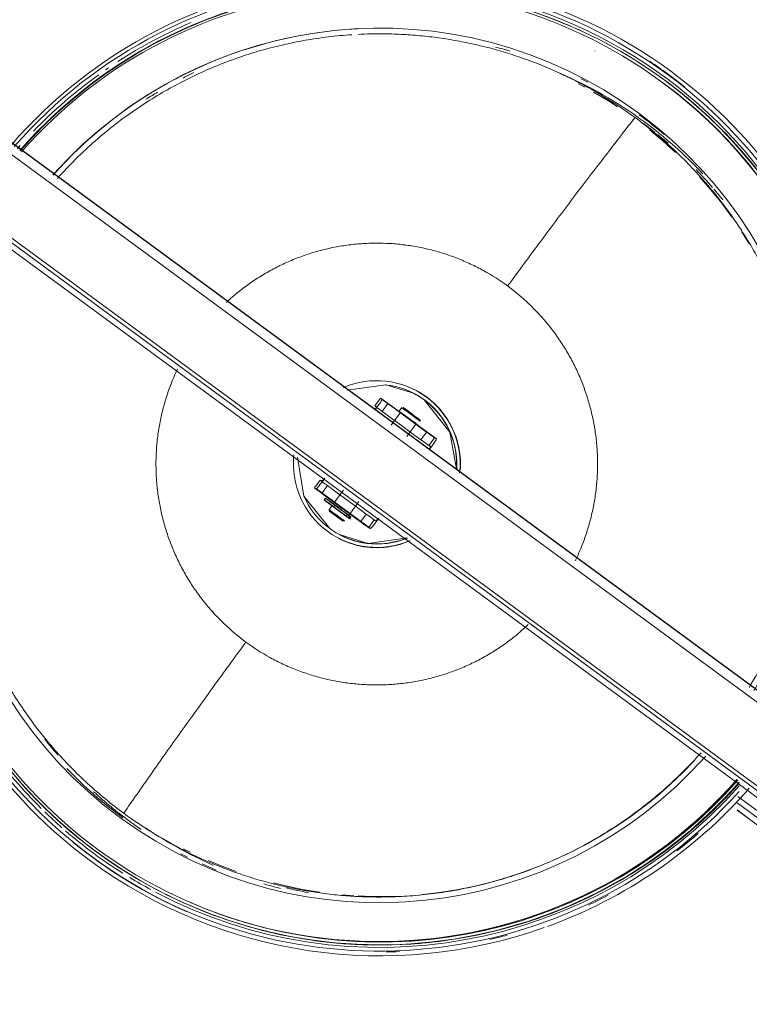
# Model space of a CAD drawing. Header units: metres. Extents: x 135583 to 135939, y 457896 to 458258.
# Tile 146 of 256: x 135756.872 to 135757.252, y 457915.515 to 457916.028. Entities that reach past the tile are written whole.
import ezdxf

# ---------------------------------------------------------------- set-up
doc = ezdxf.new("R2010")
doc.units = ezdxf.units.M
doc.layers.add('NIEUWE INSTALLATIE', color=250, linetype='Continuous', lineweight=0)

msp = doc.modelspace()

# ---------------------------------------------------------------- linework, layer by layer
at = {"layer": 'NIEUWE INSTALLATIE'}
for p, q in [((135757.17452, 457916.01709), (135757.17426, 457916.01723)), ((135757.17452, 457916.01709), (135757.1743, 457916.01721)), ((135757.17465, 457916.01703), (135757.17452, 457916.01709)), ((135757.17174, 457916.01155), (135757.17168, 457916.01158)), ((135757.16793, 457915.99529), (135757.16452, 457915.99705)), ((135757.16655, 457915.99263), (135757.16314, 457915.99438)), ((135757.31654, 457915.63444), (135756.86251, 457915.96809)), ((135757.31616, 457915.63453), (135756.86254, 457915.96787)), ((135757.31311, 457915.63053), (135756.86361, 457915.96084)), ((135756.83644, 457915.93121), (135757.28951, 457915.59827)), ((135756.84064, 457915.93185), (135757.29129, 457915.60069)), ((135756.84338, 457915.93227), (135757.29239, 457915.60232)), ((135757.24802, 457915.9176), (135757.2518, 457915.91153)), ((135757.06008, 457915.83082), (135757.05712, 457915.82679)), ((135757.06104, 457915.83032), (135757.06008, 457915.83082)), ((135757.06392, 457915.82796), (135757.06096, 457915.82393)), ((135757.08922, 457915.80961), (135757.06104, 457915.83032)), ((135757.08404, 457915.81316), (135757.06392, 457915.82796)), ((135757.07045, 457915.82326), (135757.06567, 457915.81676)), ((135757.07112, 457915.82587), (135757.06976, 457915.82402)), ((135757.06976, 457915.82402), (135757.0698, 457915.82374)), ((135757.08079, 457915.81877), (135757.08069, 457915.81946)), ((135757.07373, 457915.81084), (135757.07851, 457915.81734)), ((135757.08108, 457915.80913), (135757.08404, 457915.81316)), ((135757.0853, 457915.80608), (135757.08826, 457915.81011)), ((135757.08826, 457915.81011), (135757.08922, 457915.80961)), ((135757.02871, 457915.78811), (135757.02575, 457915.78408)), ((135757.02575, 457915.78408), (135757.0267, 457915.78358)), ((135757.0267, 457915.78358), (135757.05488, 457915.76287)), ((135757.03254, 457915.78525), (135757.02958, 457915.78122)), ((135757.04076, 457915.78285), (135757.03552, 457915.77572)), ((135757.02958, 457915.78122), (135757.0497, 457915.76642)), ((135757.03149, 457915.77868), (135757.03084, 457915.77779)), ((135757.04358, 457915.7698), (135757.04882, 457915.77693)), ((135757.03481, 457915.77475), (135757.03333, 457915.77274)), ((135757.03333, 457915.77274), (135757.03343, 457915.77204)), ((135757.03632, 457915.77513), (135757.03561, 457915.77416)), ((135757.04219, 457915.76948), (135757.04399, 457915.76817)), ((135757.04404, 457915.76939), (135757.04339, 457915.7685)), ((135757.04356, 457915.7684), (135757.04343, 457915.76849)), ((135757.0497, 457915.76642), (135757.05266, 457915.77045)), ((135757.05392, 457915.76337), (135757.05688, 457915.76739)), ((135757.05488, 457915.76287), (135757.05392, 457915.76337)), ((135757.24606, 457915.6235), (135757.29233, 457915.58948)), ((135757.24569, 457915.6201), (135757.29079, 457915.58694)), ((135757.24569, 457915.61651), (135757.25151, 457915.61223)), ((135757.24569, 457915.61637), (135757.28901, 457915.58453)), ((135756.95626, 457915.59363), (135756.95967, 457915.59188)), ((135756.95764, 457915.5963), (135756.96104, 457915.59454)), ((135756.97461, 457915.58519), (135756.9672, 457915.58835)), ((135756.94856, 457915.57938), (135756.94862, 457915.57935)), ((135756.94545, 457915.57401), (135756.94571, 457915.57387)), ((135756.94548, 457915.57399), (135756.94571, 457915.57387)), ((135757.04621, 457915.57183), (135757.04026, 457915.57232))]:
    msp.add_line(p, q, dxfattribs=at)
at = {"layer": 'NIEUWE INSTALLATIE', "flags": 128}
for points in [[(135756.97134, 457916.02865), (135756.96209, 457916.02492), (135756.953, 457916.02081), (135756.94408, 457916.01635), (135756.93535, 457916.01154), (135756.92682, 457916.00638), (135756.9185, 457916.00088), (135756.9104, 457915.99505), (135756.90255, 457915.98891), (135756.89494, 457915.98246), (135756.8876, 457915.9757), (135756.88054, 457915.96866), (135756.87376, 457915.96134)], [(135757.17426, 457916.01723), (135757.16531, 457916.02163), (135757.15619, 457916.02566), (135757.14693, 457916.02932)], [(135757.19047, 457916.00805), (135757.18502, 457916.01135), (135757.17748, 457916.01552)], [(135757.22014, 457915.98671), (135757.21778, 457915.98871), (135757.20994, 457915.99486), (135757.20185, 457916.00069), (135757.19376, 457916.00605)], [(135757.17101, 457915.99012), (135757.1787, 457915.98554), (135757.1835, 457915.98243)], [(135757.23636, 457915.97185), (135757.2327, 457915.9755), (135757.22537, 457915.98226), (135757.22196, 457915.98516)], [(135757.20011, 457915.97041), (135757.20699, 457915.96469), (135757.21364, 457915.95869)], [(135757.25755, 457915.94774), (135757.25298, 457915.95355), (135757.24652, 457915.96114), (135757.23975, 457915.96846), (135757.23817, 457915.97003)], [(135757.22619, 457915.94593), (135757.23207, 457915.93918), (135757.23767, 457915.9322), (135757.24299, 457915.925)], [(135757.07726, 457915.83334), (135757.0628, 457915.8377), (135757.04269, 457915.83492)], [(135757.07726, 457915.83334), (135757.07872, 457915.83255), (135757.08014, 457915.8317), (135757.08153, 457915.83079), (135757.08289, 457915.82984), (135757.0842, 457915.82882), (135757.08547, 457915.82776), (135757.0867, 457915.82665), (135757.08788, 457915.82548), (135757.08902, 457915.82427), (135757.0901, 457915.82302), (135757.09114, 457915.82172), (135757.09212, 457915.82039), (135757.09305, 457915.81901), (135757.09392, 457915.8176), (135757.09474, 457915.81616), (135757.09549, 457915.81468), (135757.09619, 457915.81318), (135757.09683, 457915.81164), (135757.0974, 457915.81009), (135757.09791, 457915.80851), (135757.09836, 457915.80691), (135757.09875, 457915.8053), (135757.09907, 457915.80367), (135757.09932, 457915.80203), (135757.09951, 457915.80038), (135757.09963, 457915.79873), (135757.09969, 457915.79707), (135757.09968, 457915.79541), (135757.09961, 457915.79397)], [(135757.10158, 457915.79327), (135757.10168, 457915.795), (135757.1017, 457915.79674), (135757.10165, 457915.79848), (135757.10154, 457915.80022), (135757.10136, 457915.80195), (135757.1011, 457915.80367), (135757.10078, 457915.80538), (135757.10039, 457915.80707), (135757.09994, 457915.80875), (135757.09941, 457915.81041), (135757.09882, 457915.81205), (135757.09817, 457915.81366), (135757.09745, 457915.81524), (135757.09667, 457915.81679), (135757.09583, 457915.81831), (135757.09493, 457915.8198), (135757.09396, 457915.82125), (135757.09295, 457915.82266), (135757.09187, 457915.82403), (135757.09074, 457915.82535), (135757.08956, 457915.82663), (135757.08833, 457915.82785), (135757.08706, 457915.82903), (135757.08573, 457915.83016), (135757.08436, 457915.83123), (135757.08295, 457915.83225), (135757.0815, 457915.83321), (135757.08002, 457915.83411), (135757.07849, 457915.83495), (135757.07819, 457915.83511)], [(135757.09962, 457915.79401), (135757.09621, 457915.81314), (135757.08279, 457915.8299)], [(135757.05712, 457915.82679), (135757.05736, 457915.82666), (135757.0576, 457915.82654), (135757.05784, 457915.82642), (135757.05808, 457915.82629)], [(135757.08108, 457915.80913), (135757.07605, 457915.81283), (135757.07102, 457915.81653), (135757.06599, 457915.82023), (135757.06096, 457915.82393)], [(135757.08626, 457915.80558), (135757.08602, 457915.80571), (135757.08578, 457915.80583), (135757.08554, 457915.80595), (135757.0853, 457915.80608)], [(135757.01691, 457915.80001), (135757.02024, 457915.77978), (135757.03365, 457915.76302)], [(135757.02966, 457915.78761), (135757.02942, 457915.78774), (135757.02918, 457915.78786), (135757.02894, 457915.78798), (135757.02871, 457915.78811)], [(135757.03254, 457915.78525), (135757.03757, 457915.78155), (135757.0426, 457915.77785), (135757.04763, 457915.77415), (135757.05266, 457915.77045)], [(135757.03521, 457915.7746), (135757.03514, 457915.77466), (135757.03506, 457915.77471), (135757.03499, 457915.77477), (135757.03491, 457915.77482)], [(135757.04219, 457915.76948), (135757.04235, 457915.7697), (135757.04251, 457915.76992), (135757.04268, 457915.77015), (135757.04284, 457915.77037)], [(135757.04284, 457915.77037), (135757.04329, 457915.77004), (135757.04374, 457915.76971), (135757.04419, 457915.76939), (135757.04464, 457915.76906)], [(135757.04421, 457915.76928), (135757.04404, 457915.76906), (135757.04388, 457915.76884), (135757.04372, 457915.76862), (135757.04356, 457915.7684)], [(135757.04464, 457915.76906), (135757.04448, 457915.76884), (135757.04432, 457915.76862), (135757.04415, 457915.76839), (135757.04399, 457915.76817)], [(135757.044, 457915.76818), (135757.04416, 457915.76841), (135757.04433, 457915.76863), (135757.04449, 457915.76885), (135757.04465, 457915.76907)], [(135757.05688, 457915.76739), (135757.05712, 457915.76727), (135757.05736, 457915.76715), (135757.0576, 457915.76702), (135757.05784, 457915.7669)], [(135757.03828, 457915.7578), (135757.03984, 457915.75704), (135757.04143, 457915.75633), (135757.04304, 457915.75569), (135757.04468, 457915.75512), (135757.04635, 457915.75461), (135757.04803, 457915.75417), (135757.04973, 457915.7538), (135757.05144, 457915.75349), (135757.05316, 457915.75326), (135757.05489, 457915.75309), (135757.05663, 457915.75299), (135757.05837, 457915.75297), (135757.0601, 457915.75301), (135757.06184, 457915.75312), (135757.06357, 457915.7533), (135757.06529, 457915.75355), (135757.067, 457915.75387), (135757.06869, 457915.75425), (135757.07037, 457915.7547), (135757.07203, 457915.75523), (135757.07367, 457915.75581), (135757.07528, 457915.75646)], [(135757.07192, 457915.75731), (135757.07034, 457915.75679), (135757.06875, 457915.75634), (135757.06714, 457915.75595), (135757.06551, 457915.75562), (135757.06387, 457915.75536), (135757.06222, 457915.75517), (135757.06057, 457915.75504), (135757.05891, 457915.75498), (135757.05725, 457915.75498), (135757.0556, 457915.75505), (135757.05394, 457915.75519), (135757.0523, 457915.75539), (135757.05066, 457915.75566), (135757.04904, 457915.75599), (135757.04743, 457915.75639), (135757.04584, 457915.75685), (135757.04426, 457915.75738), (135757.04271, 457915.75797), (135757.04119, 457915.75862), (135757.03969, 457915.75933), (135757.03919, 457915.75958)], [(135757.03919, 457915.75958), (135757.05365, 457915.75522), (135757.07396, 457915.75808)], [(135757.22352, 457915.64213), (135757.21726, 457915.63572), (135757.21075, 457915.62957), (135757.204, 457915.62368), (135757.19702, 457915.61806), (135757.18982, 457915.61273), (135757.18242, 457915.6077), (135757.17482, 457915.60296), (135757.16703, 457915.59853), (135757.15908, 457915.59441), (135757.15096, 457915.59062)], [(135756.86698, 457915.63755), (135756.87345, 457915.62997), (135756.88021, 457915.62265), (135756.88727, 457915.6156), (135756.89459, 457915.60885), (135756.90219, 457915.60239), (135756.91003, 457915.59624), (135756.91812, 457915.59041), (135756.92643, 457915.58491), (135756.93495, 457915.57975), (135756.94368, 457915.57493), (135756.94545, 457915.57401)], [(135757.21427, 457915.59973), (135757.21742, 457915.60219), (135757.22502, 457915.60865), (135757.23236, 457915.6154), (135757.23943, 457915.62244), (135757.24621, 457915.62976)], [(135757.18809, 457915.58167), (135757.19315, 457915.58473), (135757.20147, 457915.59022), (135757.20956, 457915.59605), (135757.21302, 457915.59876)], [(135756.98503, 457915.5844), (135756.97667, 457915.58758), (135756.97065, 457915.59014)], [(135757.14271, 457915.58715), (135757.13432, 457915.58402), (135757.12581, 457915.58122), (135757.1172, 457915.57877), (135757.1085, 457915.57666), (135757.09972, 457915.5749), (135757.09087, 457915.5735), (135757.08198, 457915.57245)], [(135757.02841, 457915.57366), (135757.01957, 457915.57511), (135757.01081, 457915.57691), (135757.00423, 457915.57854)], [(135757.16668, 457915.57016), (135757.16696, 457915.57029), (135757.17588, 457915.57475), (135757.18461, 457915.57957), (135757.1866, 457915.58076)], [(135756.94832, 457915.57259), (135756.95466, 457915.56948), (135756.95799, 457915.568)], [(135757.07012, 457915.57165), (135757.06411, 457915.57142), (135757.05516, 457915.57145), (135757.0484, 457915.57173)], [(135756.96062, 457915.56684), (135756.96377, 457915.56544), (135756.97304, 457915.56178), (135756.97629, 457915.56065)], [(135757.13782, 457915.55865), (135757.13924, 457915.55909), (135757.14863, 457915.56245), (135757.15787, 457915.56619), (135757.16477, 457915.5693)], [(135756.97866, 457915.55982), (135756.98245, 457915.55849), (135756.99198, 457915.55558), (135756.9956, 457915.55463)], [(135757.11236, 457915.55174), (135757.1201, 457915.55351), (135757.12973, 457915.55611), (135757.13652, 457915.55824)], [(135756.99796, 457915.55401), (135757.00162, 457915.55305), (135757.01136, 457915.55091), (135757.02117, 457915.54917), (135757.0286, 457915.54815)], [(135757.08489, 457915.54743), (135757.09071, 457915.54804), (135757.10058, 457915.54947), (135757.11038, 457915.55129), (135757.11101, 457915.55144)], [(135757.03014, 457915.54794), (135757.03104, 457915.54781), (135757.04097, 457915.54685), (135757.05092, 457915.54629), (135757.0533, 457915.54626)], [(135757.05506, 457915.54623), (135757.06088, 457915.54613), (135757.07085, 457915.54637), (135757.0808, 457915.54701), (135757.08284, 457915.54722)]]:
    msp.add_lwpolyline(points, dxfattribs=at)
at = {"layer": 'NIEUWE INSTALLATIE'}
for centre, major_axis, ratio, start_param, end_param in [((135757.06018, 457915.79545), (0.11697, 0.22659), 0.999071, 6.125971, 7.61459), ((135757.05972, 457915.79569), (0.11595, 0.2246), 0.999071, 6.125971, 7.613016), ((135757.05957, 457915.79577), (0.11369, 0.22024), 0.999071, 4.644936, 7.61124), ((135757.05985, 457915.79562), (0.1144, 0.22161), 0.999071, 0.067185, 1.328789), ((135757.06012, 457915.79548), (0.1144, 0.22161), 0.999071, 0.067185, 1.32898), ((135757.05957, 457915.79577), (0.10443, 0.20229), 0.999071, 4.647032, 7.603636), ((135757.05974, 457915.79568), (0.11505, 0.22286), 0.999071, 4.643762, 6.426721), ((135757.05974, 457915.79568), (0.11505, 0.22286), 0.999071, 0.879777, 1.051944), ((135757.05964, 457915.79573), (0.10443, 0.20229), 0.999071, 0.526489, 0.964783), ((135757.05985, 457915.79562), (0.1144, 0.22161), 0.999071, 0.014624, 0.053061), ((135757.0638, 457915.79358), (0.10413, 0.20171), 0.999071, 0.192573, 0.226997), ((135757.05985, 457915.79562), (0.1144, 0.22161), 0.999071, 4.644177, 6.283185), ((135757.05974, 457915.79568), (0.11505, 0.22286), 0.999071, 1.075301, 1.083057), ((135757.06018, 457915.79545), (0.11604, 0.22478), 0.999071, 6.082991, 6.173122), ((135757.05974, 457915.79568), (0.11505, 0.22286), 0.999071, 1.100291, 1.279755), ((135757.06039, 457915.79534), (0.10413, 0.20171), 0.999071, 0.920781, 0.948699), ((135757.0638, 457915.79358), (0.10321, 0.19993), 0.999071, 6.125971, 6.35037), ((135757.05972, 457915.79569), (0.11595, 0.2246), 0.999071, 4.643084, 6.125971), ((135757.06018, 457915.79545), (0.11697, 0.22659), 0.999071, 4.641511, 6.125971), ((135757.05964, 457915.79573), (0.10443, 0.20229), 0.999071, 0.982136, 1.320511), ((135757.06018, 457915.79545), (0.11367, 0.22019), 0.999071, 5.677172, 6.125971), ((135757.06012, 457915.79548), (0.1144, 0.22161), 0.999071, 4.643986, 6.125971), ((135757.06039, 457915.79534), (0.10413, 0.20171), 0.999071, 1.015573, 1.046895), ((135757.06039, 457915.79534), (0.10413, 0.20171), 0.999071, 6.053384, 6.125971), ((135757.0638, 457915.79358), (0.10275, 0.19904), 0.999071, 6.08998, 6.125971), ((135757.0638, 457915.79358), (0.10321, 0.19993), 0.999071, 5.942514, 6.125971), ((135757.0638, 457915.79358), (0.10275, 0.19904), 0.999071, 6.049416, 6.081481), ((135757.05974, 457915.79568), (0.11505, 0.22286), 0.999071, 1.319994, 1.329183), ((135757.0638, 457915.79358), (0.10275, 0.19904), 0.999071, 5.904023, 5.96054), ((135757.0638, 457915.79358), (0.10275, 0.19904), 0.999071, 5.86629, 5.898952), ((135757.05972, 457915.79569), (0.11595, 0.2246), 0.999071, 1.500372, 2.984378), ((135757.06018, 457915.79545), (0.11697, 0.22659), 0.999071, 1.525782, 2.984378), ((135757.05985, 457915.79562), (0.1144, 0.22161), 0.999071, 1.501631, 2.984378), ((135757.06012, 457915.79548), (0.1144, 0.22161), 0.999071, 1.501822, 2.984378), ((135757.05957, 457915.79577), (0.11369, 0.22024), 0.999071, 1.501977, 4.468246), ((135757.05957, 457915.79577), (0.10443, 0.20229), 0.999071, 1.509831, 4.460945), ((135757.05815, 457915.7965), (0.01991, 0.03856), 0.999071, 5.078774, 7.173169), ((135757.0583, 457915.79642), (0.01908, 0.03696), 0.999071, 0.35547, 0.366384), ((135757.0583, 457915.79642), (0.01908, 0.03696), 0.999071, 5.130521, 6.606195), ((135757.05823, 457915.79646), (0.01904, 0.03688), 0.999071, 0, 0.090363), ((135757.0569, 457915.82468), (-0.00415, -0.00564), 0.042552, 1.577548, 3.141593), ((135757.06411, 457915.82786), (-0.00403, 0.00296), 0.006745, 6.240619, 7.811416), ((135757.06115, 457915.82383), (-0.00403, 0.00296), 0.006745, 6.24062, 7.811416), ((135757.0746, 457915.82046), (-0.00484, 0.00355), 0.006745, 0.006744, 1.52823), ((135757.0746, 457915.82046), (-0.00484, 0.00355), 0.006745, 4.669823, 6.240619), ((135757.07448, 457915.8203), (-0.00467, 0.00343), 0.006745, 0.006746, 1.462983), ((135757.07448, 457915.8203), (-0.00467, 0.00343), 0.006745, 5.379509, 6.240619), ((135757.07448, 457915.8203), (-0.00403, 0.00296), 0.006745, 4.669823, 6.240619), ((135757.07596, 457915.82232), (-0.00484, 0.00355), 0.006745, 0, 1.52823), ((135757.07596, 457915.82232), (-0.00484, 0.00355), 0.006746, 4.669823, 6.240619), ((135757.07625, 457915.82272), (-0.00443, 0.00326), 0.006746, 0, 3.099026), ((135757.07625, 457915.82272), (-0.00443, 0.00326), 0.006745, 3.148338, 6.24062), ((135757.0746, 457915.82046), (-0.00484, 0.00355), 0.006745, 1.52823, 3.099027), ((135757.07448, 457915.8203), (-0.00467, 0.00343), 0.006745, 1.593478, 3.099028), ((135757.0746, 457915.82046), (-0.00484, 0.00355), 0.006745, 3.141592, 4.669823), ((135757.07596, 457915.82232), (-0.00484, 0.00355), 0.006745, 1.52823, 3.099025), ((135757.07448, 457915.8203), (-0.00403, 0.00296), 0.006745, 3.713151, 4.287765), ((135757.07596, 457915.82232), (-0.00484, 0.00355), 0.006746, 3.14834, 4.669823), ((135757.07448, 457915.8203), (-0.00467, 0.00343), 0.006746, 3.141593, 3.979118), ((135757.07448, 457915.8203), (-0.00403, 0.00296), 0.006745, 3.14159, 3.523649), ((135757.08423, 457915.81306), (-0.00403, 0.00296), 0.006745, 1.52823, 3.099027), ((135757.08127, 457915.80903), (-0.00403, 0.00296), 0.006745, 1.52823, 3.099027), ((135757.08507, 457915.80397), (-0.00415, -0.00564), 0.042552, 1.577548, 3.141593), ((135757.05815, 457915.7965), (0.01991, 0.03856), 0.999071, 1.93718, 4.031575), ((135757.03085, 457915.78922), (-0.00415, -0.00564), 0.042552, 0.006752, 1.577548), ((135757.03273, 457915.78515), (-0.00403, 0.00296), 0.006746, 6.24062, 7.811416), ((135757.02977, 457915.78112), (-0.00403, 0.00296), 0.006745, 6.240619, 7.811416), ((135757.0583, 457915.79642), (0.01908, 0.03696), 0.999071, 2.460781, 3.454554), ((135757.0389, 457915.77187), (-0.00806, 0.00592), 0.006745, 4.712389, 7.811416), ((135757.03955, 457915.77276), (-0.00806, 0.00592), 0.006745, 0, 1.52823), ((135757.03955, 457915.77276), (-0.00806, 0.00592), 0.006745, 4.712389, 6.261903), ((135757.03736, 457915.76978), (-0.00403, 0.00296), 0.006745, 0.006746, 1.52823), ((135757.03736, 457915.76978), (-0.00403, 0.00296), 0.006745, 4.669823, 6.24062), ((135757.03706, 457915.76937), (-0.00363, 0.00266), 0.006746, 0.006746, 3.099027), ((135757.03706, 457915.76937), (-0.00363, 0.00266), 0.006746, 3.141593, 6.240619), ((135757.03884, 457915.77179), (-0.00403, 0.00296), 0.006746, 6.283184, 7.811416), ((135757.03884, 457915.77179), (-0.00403, 0.00296), 0.006745, 6.022329, 6.24062), ((135757.03955, 457915.77276), (-0.00403, 0.00296), 0.006745, 0.000001, 0.659332), ((135757.03955, 457915.77276), (-0.00403, 0.00296), 0.006746, 5.949646, 6.24062), ((135757.03884, 457915.77179), (-0.00322, 0.00237), 0.006746, 0, 0.194683), ((135757.03884, 457915.77179), (-0.00322, 0.00237), 0.006745, 6.095425, 6.240618), ((135757.03955, 457915.77276), (-0.00403, 0.00296), 0.006745, 4.669823, 5.333134), ((135757.03955, 457915.77276), (-0.00322, 0.00237), 0.006745, 4.669823, 5.496672), ((135757.0389, 457915.77187), (-0.00806, 0.00592), 0.006746, 1.52823, 2.166763), ((135757.03884, 457915.77179), (-0.00403, 0.00296), 0.006746, 1.52823, 3.141593), ((135757.03955, 457915.77276), (-0.00806, 0.00592), 0.006746, 1.52823, 2.166763), ((135757.0389, 457915.77187), (-0.00806, 0.00592), 0.006745, 4.669823, 4.681487), ((135757.0389, 457915.77187), (-0.00806, 0.00592), 0.006745, 4.290389, 4.669823), ((135757.03955, 457915.77276), (-0.00322, 0.00237), 0.006745, 3.905709, 4.647975), ((135757.03736, 457915.76978), (-0.00403, 0.00296), 0.006745, 1.52823, 3.099027), ((135757.03736, 457915.76978), (-0.00403, 0.00296), 0.006745, 3.141593, 4.669823), ((135757.03884, 457915.77179), (-0.00322, 0.00237), 0.006745, 2.658611, 2.894714), ((135757.03884, 457915.77179), (-0.00322, 0.00237), 0.006745, 3.141593, 3.523651), ((135757.03955, 457915.77276), (-0.00403, 0.00296), 0.006745, 3.141593, 4.058237), ((135757.03955, 457915.77276), (-0.00403, 0.00296), 0.006745, 2.334911, 3.14159), ((135757.03955, 457915.77276), (-0.00806, 0.00592), 0.006745, 4.031291, 4.340496), ((135757.04271, 457915.76901), (-0.00121, 0.00089), 0.006746, 2.166762, 3.945698), ((135757.04336, 457915.76989), (-0.00121, 0.00089), 0.006746, 2.166762, 3.9457), ((135757.04989, 457915.76632), (-0.00403, 0.00296), 0.006745, 1.52823, 3.099027), ((135757.05286, 457915.77035), (-0.00403, 0.00296), 0.006745, 1.52823, 3.099027), ((135757.05902, 457915.76851), (-0.00415, -0.00564), 0.042552, 0.006752, 1.577548), ((135757.05823, 457915.79646), (0.01904, 0.03688), 0.999071, 3.141593, 3.225287), ((135757.0583, 457915.79642), (0.01908, 0.03696), 0.999071, 3.487012, 4.009112), ((135757.0638, 457915.79358), (0.10413, 0.20171), 0.999071, 2.713314, 2.759978), ((135757.05974, 457915.79568), (0.11505, 0.22286), 0.999071, 2.679407, 2.83851), ((135757.06039, 457915.79534), (0.10413, 0.20171), 0.999071, 2.813244, 2.984378), ((135757.05985, 457915.79562), (0.1144, 0.22161), 0.999071, 2.989516, 4.46678), ((135757.05974, 457915.79568), (0.11505, 0.22286), 0.999071, 3.13415, 4.461306), ((135757.06012, 457915.79548), (0.1144, 0.22161), 0.999071, 3.208778, 4.465193), ((135757.06018, 457915.79545), (0.11367, 0.22019), 0.999071, 3.208777, 4.467777), ((135757.05964, 457915.79573), (0.11369, 0.22024), 0.999071, 3.657577, 4.46819), ((135757.05972, 457915.79569), (0.11595, 0.2246), 0.999071, 2.984378, 4.452872), ((135757.0638, 457915.79358), (0.10413, 0.20171), 0.999071, 2.877897, 2.984378), ((135757.06018, 457915.79545), (0.11697, 0.22659), 0.999071, 3.966547, 4.470592), ((135757.06039, 457915.79534), (0.10275, 0.19904), 0.999071, 4.27693, 4.330775), ((135757.05974, 457915.79568), (0.11505, 0.22286), 0.999071, 2.848776, 2.897624), ((135757.0638, 457915.79358), (0.10413, 0.20171), 0.999071, 2.984378, 3.017697), ((135757.05974, 457915.79568), (0.11505, 0.22286), 0.999071, 2.907194, 3.055754), ((135757.0638, 457915.79358), (0.10321, 0.19993), 0.999071, 3.023753, 3.201863), ((135757.06018, 457915.79545), (0.11604, 0.22478), 0.999071, 4.274509, 4.330774), ((135757.06018, 457915.79545), (0.11604, 0.22478), 0.999071, 2.932096, 3.208777), ((135757.06039, 457915.79534), (0.10275, 0.19904), 0.999071, 4.072081, 4.149274), ((135757.06018, 457915.79545), (0.11697, 0.22659), 0.999071, 2.984378, 3.959355), ((135757.05974, 457915.79568), (0.11505, 0.22286), 0.999071, 3.072979, 3.122664), ((135757.0638, 457915.79358), (0.10321, 0.19993), 0.999071, 3.32766, 3.368294), ((135757.06039, 457915.79534), (0.10275, 0.19904), 0.999071, 3.881976, 3.915918), ((135757.0638, 457915.79358), (0.10275, 0.19904), 0.999071, 3.380139, 3.433177), ((135757.06018, 457915.79545), (0.11604, 0.22478), 0.999071, 4.060426, 4.106375), ((135757.06018, 457915.79545), (0.11604, 0.22478), 0.999071, 3.845385, 3.881976), ((135757.06018, 457915.79545), (0.11604, 0.22478), 0.999071, 3.62959, 3.657576)]:
    msp.add_ellipse(centre, major_axis=major_axis, ratio=ratio, start_param=start_param, end_param=end_param, dxfattribs=at)
for points, knots in [([(135756.89194, 457915.94514), (135756.89813, 457915.95209), (135756.91059, 457915.96446), (135756.92752, 457915.97772), (135756.94121, 457915.98674), (135756.95178, 457915.99291), (135756.96267, 457915.9985), (135756.97764, 457916.00517), (135756.993, 457916.01056), (135757.00886, 457916.01471), (135757.02086, 457916.01716), (135757.03294, 457916.01894), (135757.04109, 457916.0197), (135757.04518, 457916.01996)], [-0.9401089, -0.9401089, -0.9401089, -0.9401089, -0.8611111, -0.7916667, -0.7569444, -0.7222222, -0.6875, -0.6527778, -0.5833333, -0.5486111, -0.5138889, -0.4791667, -0.4444444, -0.4444444, -0.4444444, -0.4444444]), ([(135757.04841, 457916.02015), (135757.0506, 457916.02026), (135757.05606, 457916.02045), (135757.06476, 457916.02045), (135757.07453, 457916.02001), (135757.08432, 457916.01915), (135757.09406, 457916.01786), (135757.10367, 457916.01615), (135757.11321, 457916.01403), (135757.12271, 457916.01148), (135757.13208, 457916.00851), (135757.14428, 457916.00405), (135757.15924, 457915.99746), (135757.17658, 457915.98792), (135757.18738, 457915.98066), (135757.19256, 457915.97686)], [-0.4352759, -0.4352759, -0.4352759, -0.4352759, -0.4166667, -0.3888889, -0.3611111, -0.3333333, -0.3055556, -0.2777778, -0.25, -0.2222222, -0.1944444, -0.1666667, -0.1111111, -0.0555556, 0, 0, 0, 0]), ([(135757.19256, 457915.97686), (135757.19903, 457915.9721), (135757.21165, 457915.96175), (135757.22896, 457915.944), (135757.24144, 457915.92805), (135757.25049, 457915.91431), (135757.25663, 457915.90376), (135757.26219, 457915.89289), (135757.26887, 457915.87788), (135757.27559, 457915.85868), (135757.28022, 457915.83866), (135757.28259, 457915.82256), (135757.28393, 457915.80789), (135757.28427, 457915.79072), (135757.28254, 457915.76463), (135757.27608, 457915.73245), (135757.26432, 457915.7023), (135757.25508, 457915.6854), (135757.25192, 457915.68014)], [-1, -1, -1, -1, -0.9305556, -0.8611111, -0.7916667, -0.7569444, -0.7222222, -0.6875, -0.6527778, -0.5833333, -0.5138889, -0.4791667, -0.4444444, -0.3888889, -0.3333333, -0.2222222, -0.1111111, -0.0590372, -0.0590372, -0.0590372, -0.0590372]), ([(135756.9265, 457915.61472), (135756.92003, 457915.61948), (135756.90741, 457915.62982), (135756.8901, 457915.64757), (135756.87762, 457915.66352), (135756.86857, 457915.67726), (135756.86243, 457915.68782), (135756.85687, 457915.69868), (135756.85019, 457915.71369), (135756.84347, 457915.73289), (135756.83884, 457915.75291), (135756.83647, 457915.76902), (135756.83513, 457915.78369), (135756.83479, 457915.80085), (135756.83652, 457915.82694), (135756.84298, 457915.85913), (135756.85462, 457915.88896), (135756.86366, 457915.9056), (135756.86663, 457915.91058)], [-1, -1, -1, -1, -0.9305556, -0.8611111, -0.7916667, -0.7569444, -0.7222222, -0.6875, -0.6527778, -0.5833333, -0.5138889, -0.4791667, -0.4444444, -0.3888889, -0.3333333, -0.2222222, -0.1111111, -0.0618383, -0.0618383, -0.0618383, -0.0618383]), ([(135757.12624, 457915.88917), (135757.12232, 457915.89205), (135757.11604, 457915.89609), (135757.10702, 457915.90069), (135757.09999, 457915.90371), (135757.09283, 457915.90623), (135757.08563, 457915.90825), (135757.07834, 457915.90979), (135757.07336, 457915.9105), (135757.07085, 457915.91078)], [-1, -1, -1, -1, -0.9583333, -0.9375, -0.9166667, -0.8958333, -0.875, -0.8541667, -0.8333696, -0.8333696, -0.8333696, -0.8333696]), ([(135757.01203, 457915.90177), (135757.00972, 457915.90076), (135757.00518, 457915.89858), (135756.99864, 457915.8949), (135756.99235, 457915.89081), (135756.98602, 457915.88607), (135756.98196, 457915.88256), (135756.97987, 457915.88061)], [-0.6666524, -0.6666524, -0.6666524, -0.6666524, -0.6458333, -0.625, -0.6041667, -0.5833333, -0.5596174, -0.5596174, -0.5596174, -0.5596174]), ([(135757.16339, 457915.84276), (135757.16238, 457915.84507), (135757.16021, 457915.84961), (135757.15656, 457915.8561), (135757.15249, 457915.86237), (135757.14794, 457915.86845), (135757.14296, 457915.87427), (135757.13588, 457915.8815), (135757.13015, 457915.88629), (135757.12624, 457915.88917)], [-0.1666106, -0.1666106, -0.1666106, -0.1666106, -0.1458333, -0.125, -0.1041667, -0.0833333, -0.0625, -0.0416667, 0, 0, 0, 0]), ([(135756.95445, 457915.84596), (135756.95325, 457915.84344), (135756.95113, 457915.83856), (135756.94852, 457915.83115), (135756.94649, 457915.82393), (135756.94493, 457915.81658), (135756.94385, 457915.80909), (135756.94327, 457915.80156), (135756.94318, 457915.79407), (135756.94357, 457915.78658), (135756.94447, 457915.77906), (135756.94585, 457915.77164), (135756.9477, 457915.76438), (135756.95001, 457915.75726), (135756.95283, 457915.75022), (135756.95609, 457915.7434), (135756.95974, 457915.7369), (135756.96382, 457915.73062), (135756.96836, 457915.72454), (135756.97334, 457915.71873), (135756.98042, 457915.7115), (135756.98615, 457915.7067), (135756.99006, 457915.70382)], [-0.4399381, -0.4399381, -0.4399381, -0.4399381, -0.4166667, -0.3958333, -0.375, -0.3541667, -0.3333333, -0.3125, -0.2916667, -0.2708333, -0.25, -0.2291667, -0.2083333, -0.1875, -0.1666667, -0.1458333, -0.125, -0.1041667, -0.0833333, -0.0625, -0.0416667, 0, 0, 0, 0]), ([(135757.17175, 457915.81393), (135757.17137, 457915.81642), (135757.17045, 457915.82136), (135757.1686, 457915.82861), (135757.16629, 457915.83573), (135757.16441, 457915.84043), (135757.1634, 457915.84274)], [-0.24996692, -0.24996692, -0.24996692, -0.24996692, -0.22916667, -0.20833333, -0.1875, -0.16666667, -0.16666667, -0.16666667, -0.16666667]), ([(135757.0717, 457915.82238), (135757.07152, 457915.82251), (135757.07118, 457915.82275), (135757.07075, 457915.82306), (135757.0705, 457915.82323), (135757.07039, 457915.82331), (135757.07036, 457915.82333), (135757.07035, 457915.82334)], [0.25, 0.25, 0.25, 0.25, 0.3125, 0.375, 0.4375, 0.46875, 0.5, 0.5, 0.5, 0.5]), ([(135757.06757, 457915.81728), (135757.06753, 457915.81731), (135757.06745, 457915.81737), (135757.06729, 457915.81749), (135757.06704, 457915.81768), (135757.06674, 457915.8179), (135757.06651, 457915.81808), (135757.06642, 457915.81815), (135757.0664, 457915.81817)], [0.75, 0.75, 0.75, 0.75, 0.765625, 0.78125, 0.8125, 0.875, 0.9375, 1, 1, 1, 1]), ([(135757.0786, 457915.81727), (135757.07861, 457915.81727), (135757.07861, 457915.81727), (135757.07854, 457915.81733), (135757.07835, 457915.81747), (135757.078, 457915.81774), (135757.07766, 457915.81799), (135757.07741, 457915.81818), (135757.07723, 457915.81831), (135757.0769, 457915.81856), (135757.07635, 457915.81897), (135757.07558, 457915.81954), (135757.07499, 457915.81997), (135757.07467, 457915.8202)], [0.5, 0.5, 0.5, 0.5, 0.53125, 0.5625, 0.625, 0.6875, 0.75, 0.765625, 0.78125, 0.8125, 0.875, 0.9375, 1, 1, 1, 1]), ([(135757.07486, 457915.81196), (135757.07482, 457915.81198), (135757.07471, 457915.81206), (135757.07444, 457915.81225), (135757.07412, 457915.81247), (135757.07386, 457915.81267), (135757.07369, 457915.81279), (135757.0736, 457915.81285), (135757.07356, 457915.81288)], [0, 0, 0, 0, 0.0625, 0.125, 0.1875, 0.21875, 0.234375, 0.25, 0.25, 0.25, 0.25]), ([(135757.0742, 457915.81247), (135757.07431, 457915.81238), (135757.07452, 457915.81222), (135757.07475, 457915.81205), (135757.07484, 457915.81198), (135757.07486, 457915.81196)], [0.8205702, 0.8205702, 0.8205702, 0.8205702, 0.875, 0.9375, 1, 1, 1, 1]), ([(135757.17237, 457915.78391), (135757.17264, 457915.78642), (135757.17303, 457915.79143), (135757.17312, 457915.79893), (135757.17273, 457915.80642), (135757.17213, 457915.81143), (135757.17175, 457915.81392)], [-0.33332166, -0.33332166, -0.33332166, -0.33332166, -0.3125, -0.29166667, -0.27083333, -0.25, -0.25, -0.25, -0.25]), ([(135757.03994, 457915.77366), (135757.03963, 457915.77389), (135757.03904, 457915.77433), (135757.03827, 457915.7749), (135757.03772, 457915.7753), (135757.03739, 457915.77555), (135757.03721, 457915.77569), (135757.03696, 457915.77587), (135757.03662, 457915.77613), (135757.03626, 457915.7764), (135757.03608, 457915.77654), (135757.03601, 457915.77659), (135757.03601, 457915.7766), (135757.03601, 457915.7766)], [0, 0, 0, 0, 0.0625, 0.125, 0.1875, 0.21875, 0.234375, 0.25, 0.3125, 0.375, 0.4375, 0.46875, 0.5, 0.5, 0.5, 0.5]), ([(135757.03493, 457915.77478), (135757.03488, 457915.77482), (135757.03482, 457915.77487), (135757.03506, 457915.7747), (135757.03534, 457915.7745)], [0.25, 0.25, 0.25, 0.25, 0.5, 1, 1, 1, 1]), ([(135757.03736, 457915.77564), (135757.03741, 457915.7756), (135757.0375, 457915.77554), (135757.03769, 457915.7754), (135757.03805, 457915.77513), (135757.03863, 457915.77471), (135757.03942, 457915.77413), (135757.04002, 457915.77369), (135757.04034, 457915.77346)], [0.75, 0.75, 0.75, 0.75, 0.765625, 0.78125, 0.8125, 0.875, 0.9375, 1, 1, 1, 1]), ([(135757.04034, 457915.77346), (135757.04065, 457915.77323), (135757.04124, 457915.7728), (135757.04201, 457915.77223), (135757.04256, 457915.77182), (135757.04289, 457915.77157), (135757.04307, 457915.77144), (135757.04332, 457915.77125), (135757.04366, 457915.771), (135757.04401, 457915.77073), (135757.0442, 457915.77059), (135757.04427, 457915.77053), (135757.04427, 457915.77052), (135757.04423, 457915.77055), (135757.04411, 457915.77063), (135757.04386, 457915.77081), (135757.04344, 457915.77111), (135757.04306, 457915.77139), (135757.04278, 457915.77159), (135757.04259, 457915.77173), (135757.04223, 457915.77199), (135757.04165, 457915.77241), (135757.04086, 457915.77299), (135757.04026, 457915.77343), (135757.03994, 457915.77366)], [0, 0, 0, 0, 0.0625, 0.125, 0.1875, 0.21875, 0.234375, 0.25, 0.3125, 0.375, 0.4375, 0.46875, 0.5, 0.53125, 0.5625, 0.625, 0.6875, 0.75, 0.765625, 0.78125, 0.8125, 0.875, 0.9375, 1, 1, 1, 1]), ([(135757.03988, 457915.77119), (135757.03988, 457915.77119), (135757.03991, 457915.77116), (135757.04004, 457915.77107), (135757.04011, 457915.77102), (135757.04016, 457915.77098)], [0, 0, 0, 0, 0.5, 0.75, 1, 1, 1, 1]), ([(135757.04399, 457915.76817), (135757.04406, 457915.76812), (135757.04416, 457915.76805), (135757.04426, 457915.76798), (135757.04435, 457915.76792), (135757.04442, 457915.76786), (135757.04445, 457915.76784), (135757.04442, 457915.76787), (135757.04435, 457915.76792), (135757.04427, 457915.76798), (135757.04417, 457915.76806), (135757.04407, 457915.76813), (135757.044, 457915.76818)], [0, 0, 0, 0, 0.125, 0.1875, 0.25, 0.375, 0.5, 0.625, 0.75, 0.8125, 0.875, 1, 1, 1, 1]), ([(135757.10427, 457915.69122), (135757.10658, 457915.69224), (135757.11112, 457915.69441), (135757.11766, 457915.6981), (135757.12395, 457915.70219), (135757.1305, 457915.70708), (135757.13475, 457915.71079), (135757.13702, 457915.71294)], [-0.6666524, -0.6666524, -0.6666524, -0.6666524, -0.6458333, -0.625, -0.6041667, -0.5833333, -0.5573866, -0.5573866, -0.5573866, -0.5573866]), ([(135756.99006, 457915.70382), (135756.99398, 457915.70094), (135757.00026, 457915.69691), (135757.00928, 457915.69231), (135757.01631, 457915.68929), (135757.02347, 457915.68677), (135757.03068, 457915.68475), (135757.03796, 457915.68321), (135757.04294, 457915.68249), (135757.04545, 457915.68222)], [-1, -1, -1, -1, -0.9583333, -0.9375, -0.9166667, -0.8958333, -0.875, -0.8541667, -0.8333696, -0.8333696, -0.8333696, -0.8333696]), ([(135757.04546, 457915.68221), (135757.04797, 457915.68194), (135757.05301, 457915.68155), (135757.0605, 457915.68147), (135757.06796, 457915.68187), (135757.07296, 457915.68246), (135757.07545, 457915.68284)], [-0.83333333, -0.83333333, -0.83333333, -0.83333333, -0.8125, -0.79166667, -0.77083333, -0.75001428, -0.75001428, -0.75001428, -0.75001428]), ([(135757.22697, 457915.64626), (135757.22082, 457915.63938), (135757.20841, 457915.62707), (135757.19154, 457915.61385), (135757.17785, 457915.60483), (135757.16728, 457915.59866), (135757.15639, 457915.59307), (135757.14142, 457915.5864), (135757.12606, 457915.58101), (135757.1102, 457915.57686), (135757.0982, 457915.57441), (135757.08612, 457915.57263), (135757.0747, 457915.57158), (135757.06407, 457915.57112), (135757.0543, 457915.57113), (135757.04453, 457915.57156), (135757.03474, 457915.57242), (135757.025, 457915.57372), (135757.01539, 457915.57542), (135757.00585, 457915.57754), (135756.99635, 457915.58009), (135756.98698, 457915.58306), (135756.97478, 457915.58752), (135756.95982, 457915.59411), (135756.94248, 457915.60366), (135756.93168, 457915.61091), (135756.9265, 457915.61472)], [-0.9394734, -0.9394734, -0.9394734, -0.9394734, -0.8611111, -0.7916667, -0.7569444, -0.7222222, -0.6875, -0.6527778, -0.5833333, -0.5486111, -0.5138889, -0.4791667, -0.4444444, -0.4166667, -0.3888889, -0.3611111, -0.3333333, -0.3055556, -0.2777778, -0.25, -0.2222222, -0.1944444, -0.1666667, -0.1111111, -0.0555556, 0, 0, 0, 0])]:
    msp.add_open_spline(points, degree=3, knots=knots, dxfattribs=at)
for points in [[(135757.19256, 457915.97686), (135757.18769, 457915.97065), (135757.17739, 457915.95737), (135757.16088, 457915.93572), (135757.14369, 457915.91281), (135757.13201, 457915.89702), (135757.12624, 457915.88917)], [(135757.07084, 457915.91078), (135757.06833, 457915.91106), (135757.06329, 457915.91145), (135757.05581, 457915.91153), (135757.04834, 457915.91113), (135757.04084, 457915.91023), (135757.0334, 457915.90884), (135757.02613, 457915.90698), (135757.01901, 457915.90466), (135757.01434, 457915.90279), (135757.01203, 457915.90177)], [(135757.05808, 457915.82629), (135757.05809, 457915.82629), (135757.05808, 457915.82627), (135757.05804, 457915.82618), (135757.05793, 457915.82601), (135757.0578, 457915.8258), (135757.05761, 457915.82554), (135757.05747, 457915.82534), (135757.0574, 457915.82524)], [(135757.08558, 457915.80453), (135757.08565, 457915.80462), (135757.08579, 457915.80482), (135757.08597, 457915.80509), (135757.08611, 457915.8053), (135757.08621, 457915.80547), (135757.08626, 457915.80556), (135757.08626, 457915.80558), (135757.08626, 457915.80558)], [(135757.03048, 457915.78859), (135757.03041, 457915.7885), (135757.03026, 457915.7883), (135757.03006, 457915.78805), (135757.02989, 457915.78785), (135757.02977, 457915.7877), (135757.02969, 457915.78762), (135757.02967, 457915.78761), (135757.02966, 457915.78761)], [(135757.16519, 457915.75475), (135757.16611, 457915.75709), (135757.16778, 457915.76185), (135757.16981, 457915.76907), (135757.17137, 457915.77642), (135757.17209, 457915.78141), (135757.17237, 457915.78391)], [(135757.03491, 457915.77482), (135757.03486, 457915.77486), (135757.03477, 457915.77493), (135757.03467, 457915.77501), (135757.03459, 457915.77506), (135757.03455, 457915.7751), (135757.03455, 457915.7751), (135757.03459, 457915.77507), (135757.03466, 457915.77502), (135757.03473, 457915.77497), (135757.03477, 457915.77494)], [(135757.03477, 457915.77494), (135757.03504, 457915.77474), (135757.03535, 457915.77452), (135757.03568, 457915.77428)], [(135757.03534, 457915.7745), (135757.03537, 457915.77448), (135757.0354, 457915.77446), (135757.03539, 457915.77447), (135757.03532, 457915.77452), (135757.03525, 457915.77457), (135757.03521, 457915.7746)], [(135757.03895, 457915.77189), (135757.03901, 457915.77184), (135757.03907, 457915.7718), (135757.03914, 457915.77175)], [(135757.03914, 457915.77175), (135757.03919, 457915.77171), (135757.0393, 457915.77163), (135757.03944, 457915.77153), (135757.03958, 457915.77142), (135757.0397, 457915.77133), (135757.0398, 457915.77126), (135757.03987, 457915.77121), (135757.0399, 457915.77118), (135757.03991, 457915.77118), (135757.03991, 457915.77118)], [(135757.04016, 457915.77098), (135757.04044, 457915.77078), (135757.04097, 457915.77038), (135757.04145, 457915.77003), (135757.04166, 457915.76987)], [(135757.04166, 457915.76987), (135757.04169, 457915.76984), (135757.04177, 457915.76979), (135757.04192, 457915.76968), (135757.04207, 457915.76957), (135757.04215, 457915.76951), (135757.04219, 457915.76948)], [(135757.05784, 457915.7669), (135757.05784, 457915.7669), (135757.05786, 457915.76691), (135757.05794, 457915.76699), (135757.05807, 457915.76714), (135757.05823, 457915.76733), (135757.05843, 457915.76759), (135757.05858, 457915.76779), (135757.05866, 457915.76788)], [(135757.1614, 457915.7461), (135757.16278, 457915.74893), (135757.16405, 457915.75181), (135757.16519, 457915.75475)], [(135756.99006, 457915.70382), (135756.9843, 457915.69597), (135756.97273, 457915.68012), (135756.95607, 457915.65694), (135756.94043, 457915.63484), (135756.93092, 457915.62115), (135756.9265, 457915.61472)], [(135757.07545, 457915.68285), (135757.07794, 457915.68323), (135757.0829, 457915.68415), (135757.09017, 457915.68602), (135757.09729, 457915.68834), (135757.10196, 457915.69021), (135757.10427, 457915.69122)]]:
    msp.add_open_spline(points, degree=3, dxfattribs=at)

doc.saveas('drawing.dxf')
